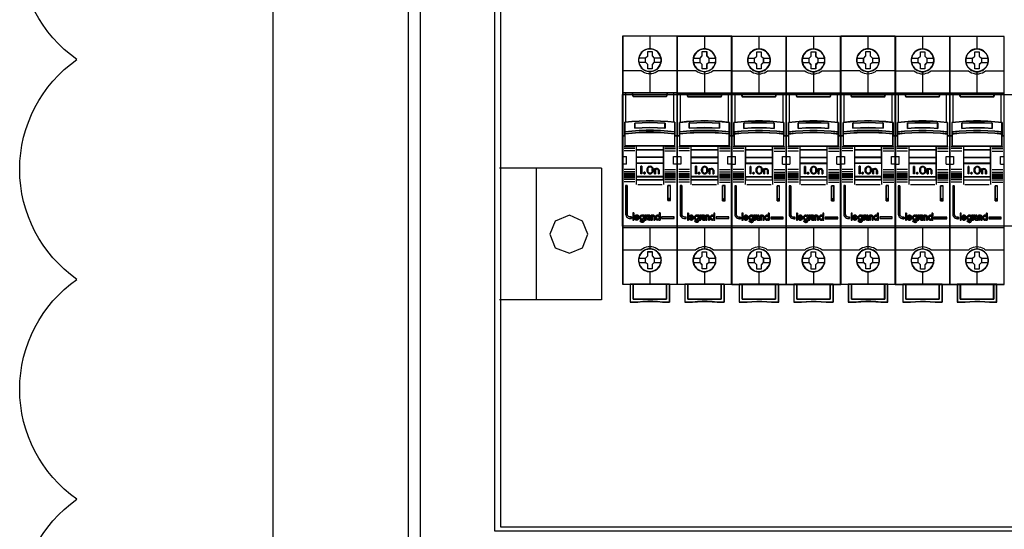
# Model space of a CAD drawing. Header units: millimetres. Extents: x 203 to 3426, y 719 to 2381.
# Tile 99 of 185: x 3330 to 3364, y 2219 to 2237. Entities that reach past the tile are written whole.
import ezdxf

# ---------------------------------------------------------------- set-up
doc = ezdxf.new("R2010")
doc.units = ezdxf.units.MM
for name, color, linetype in [('45', 7, 'Continuous'), ('_IE_REW01', 30, 'Continuous'), ('E_Legrand_obudowy', 7, 'Continuous')]:
    doc.layers.add(name, color=color, linetype=linetype)

# ---------------------------------------------------------------- blocks, each defined once
blk = doc.blocks.new('XL3 160 wnękowa 6x24M')
at = {"layer": 'E_Legrand_obudowy'}
for points in [[(-335.06, -573.88), (-335.06, -1088.34), (-329.81, -1107.9), (-319.67, -1122.19), (-309.16, -1133.85), (-291.14, -1142.87), (-266.74, -1144), (274.62, -1144), (294.14, -1141.37), (309.53, -1133.85), (323.8, -1118.05), (331.31, -1097.37), (333.94, -1076.68), (333.94, -510.7)], [(-288.89, -62.43), (-288.89, -1083.08)], [(-284.76, -62.43), (-284.76, -1083.08)], [(-259.23, -72.21), (255.47, -72.21), (255.47, -1072.92), (-259.23, -1072.92), (-259.23, -72.21)], [(-257.16, -72.44), (255.69, -72.44), (255.69, -1071.56), (-257.16, -1071.56), (-257.16, -72.44)], [(-215.64, -923.88), (215.55, -923.88), (215.55, -968.82), (-215.64, -968.82), (-215.64, -923.88)], [(-222.85, -949.09), (-257.68, -949.09)], [(-245.15, -949.09), (-245.15, -994.03)], [(-222.85, -949.09), (-222.85, -994.03)], [(-227.48, -971.56), (-229.37, -967.1), (-233.83, -965.05), (-238.63, -967.1), (-240.52, -971.56), (-238.63, -976.2), (-233.83, -978.08), (-229.37, -976.2), (-227.48, -971.56)], [(-222.85, -994.03), (-257.68, -994.03)]]:
    blk.add_lwpolyline(points, dxfattribs=at)
blk = doc.blocks.new('S301 TX3')
at = {"layer": '45', "color": 7}
for points in [[(17.99, 40.87), (0, 40.87), (0, -40.87), (17.99, -40.87), (17.99, 40.87)], [(12.8, 32.97), (12.78, 33.42), (12.7, 33.88), (12.55, 34.31), (12.36, 34.73), (12.13, 35.12), (11.85, 35.47), (11.52, 35.79), (11.15, 36.07), (10.78, 36.31), (10.34, 36.5), (9.91, 36.62), (9.45, 36.71), (9, 36.73), (8.54, 36.71), (8.09, 36.62), (7.64, 36.5), (7.23, 36.31), (6.84, 36.07), (6.48, 35.79), (6.14, 35.47), (5.87, 35.12), (5.63, 34.73), (5.43, 34.31), (5.31, 33.88), (5.22, 33.42), (5.19, 32.97), (5.22, 32.53), (5.31, 32.09), (5.43, 31.65), (5.63, 31.24), (5.87, 30.84), (6.14, 30.48), (6.48, 30.16), (6.84, 29.88), (7.23, 29.65), (7.64, 29.47), (8.09, 29.33), (8.54, 29.24), (9, 29.22), (9.45, 29.24), (9.91, 29.33), (10.34, 29.47), (10.78, 29.65), (11.15, 29.88), (11.52, 30.16), (11.85, 30.48), (12.13, 30.84), (12.36, 31.24), (12.55, 31.65), (12.7, 32.09), (12.78, 32.53), (12.8, 32.97)], [(12.8, 32.97), (12.78, 33.42), (12.7, 33.88), (12.55, 34.31), (12.36, 34.73), (12.13, 35.12), (11.85, 35.47), (11.52, 35.79), (11.15, 36.07), (10.78, 36.31), (10.34, 36.5), (9.91, 36.62), (9.45, 36.71), (9, 36.73), (8.54, 36.71), (8.09, 36.62), (7.64, 36.5), (7.23, 36.31), (6.84, 36.07), (6.48, 35.79), (6.14, 35.47), (5.87, 35.12), (5.63, 34.73), (5.43, 34.31), (5.31, 33.88), (5.22, 33.42), (5.19, 32.97), (5.22, 32.53), (5.31, 32.09), (5.43, 31.65), (5.63, 31.24), (5.87, 30.84), (6.14, 30.48), (6.48, 30.16), (6.84, 29.88), (7.23, 29.65), (7.64, 29.47), (8.09, 29.33), (8.54, 29.24), (9, 29.22), (9.45, 29.24), (9.91, 29.33), (10.34, 29.47), (10.78, 29.65), (11.15, 29.88), (11.52, 30.16), (11.85, 30.48), (12.13, 30.84), (12.36, 31.24), (12.55, 31.65), (12.7, 32.09), (12.78, 32.53), (12.8, 32.97)], [(8.28, 35.83), (9.73, 35.83), (9.73, 34.4), (10.45, 33.7), (10.45, 32.27), (9.73, 31.55), (9.73, 30.13), (8.28, 30.13), (8.28, 31.55), (7.54, 32.27), (7.54, 33.7), (8.28, 34.4), (8.28, 35.83)], [(8.28, 35.83), (9.73, 35.83), (9.73, 35.83), (9.73, 34.4), (9.73, 34.4), (10.45, 33.7), (10.45, 33.7), (10.45, 32.27), (10.45, 32.27), (9.73, 31.55), (9.73, 31.55), (9.73, 30.13), (9.73, 30.13), (8.28, 30.13), (8.28, 30.13), (8.28, 31.55), (8.28, 31.55), (7.54, 32.27), (7.54, 32.27), (7.54, 33.7), (7.54, 33.7), (8.28, 34.4), (8.28, 34.4), (8.28, 35.83), (8.28, 35.83)], [(8.29, 35.81), (9.72, 35.81), (9.72, 34.39), (10.43, 33.69), (10.43, 32.27), (9.72, 31.56), (9.72, 30.15), (8.29, 30.15), (8.29, 31.56), (7.56, 32.27), (7.56, 33.69), (8.29, 34.39), (8.29, 35.81)], [(7.81, 12.97), (10.17, 12.97), (12.53, 12.88), (14.89, 12.72), (17.24, 12.49), (17.24, 9.35), (17.24, 8.68), (17.24, 8.05), (17.99, 8.05), (17.99, 22.17), (16.98, 22.17), (14.81, 22.17), (14.49, 20.99), (3.49, 20.99), (3.18, 22.17), (1, 22.17), (0, 22.17), (0, 8.05), (0.75, 8.05), (0.75, 8.68), (0.75, 9.35), (0.75, 12.49), (3.09, 12.72), (5.45, 12.88), (7.81, 12.97)], [(3.49, 20.95), (14.5, 20.95), (14.82, 22.17), (8.99, 22.17), (3.17, 22.17), (3.49, 20.95)], [(12.53, 9.75), (14.89, 9.59), (17.24, 9.35), (17.24, 12.51), (14.89, 12.74), (12.53, 12.91), (10.17, 13), (7.81, 13), (5.45, 12.91), (3.09, 12.74), (0.74, 12.51), (0.74, 9.35), (3.09, 9.59), (5.45, 9.75), (7.81, 9.83), (10.17, 9.83), (12.53, 9.75)], [(14.89, 9.62), (12.53, 9.78), (10.17, 9.87), (7.81, 9.87), (5.45, 9.78), (3.09, 9.62), (0.74, 9.37), (0.74, 8.68), (3.09, 8.93), (5.45, 9.09), (7.81, 9.18), (10.17, 9.18), (12.53, 9.09), (14.89, 8.93), (17.24, 8.68), (17.24, 9.37), (14.89, 9.62)], [(14, 12.22), (14, 10.55), (11.5, 10.69), (8.99, 10.73), (6.49, 10.69), (3.99, 10.55), (3.99, 12.22), (6.49, 12.36), (8.99, 12.41), (11.5, 12.36), (14, 12.22)], [(11.5, 10.69), (14, 10.55), (14, 12.22), (11.5, 12.36), (8.99, 12.41), (6.49, 12.36), (3.99, 12.22), (3.99, 10.55), (6.49, 10.69), (8.99, 10.73), (11.5, 10.69)], [(12.53, 9.12), (10.17, 9.2), (7.81, 9.2), (5.45, 9.12), (3.09, 8.96), (0.74, 8.71), (0.74, 8.08), (0.74, 4.69), (4.5, 4.69), (13.49, 4.69), (17.24, 4.69), (17.24, 8.08), (17.24, 8.71), (14.89, 8.96), (12.53, 9.12)], [(4.49, 3.43), (13.5, 3.43), (13.5, 4.72), (4.49, 4.72), (4.49, 3.43)], [(13.5, 3.47), (4.49, 3.47), (4.49, 0.96), (13.5, 0.96), (13.5, 3.47)], [(13.5, 1), (4.49, 1), (4.49, -1), (13.5, -1), (13.5, 1)], [(4.49, -5.43), (13.5, -5.43), (13.5, -0.96), (4.49, -0.96), (4.49, -5.43)], [(6.35, -1.98), (6.35, -4.48), (6.05, -4.48), (6.05, -1.98), (6.35, -1.98)], [(10.05, -2.72), (10.09, -2.97), (10.09, -3.48), (10.05, -3.74), (9.94, -3.98), (9.79, -4.19), (9.58, -4.34), (9.33, -4.44), (9.07, -4.48), (8.8, -4.44), (8.56, -4.34), (8.35, -4.19), (8.19, -3.98), (8.09, -3.74), (8.05, -3.48), (8.05, -2.97), (8.09, -2.72), (8.19, -2.48), (8.35, -2.27), (8.56, -2.12), (8.8, -2.02), (9.07, -1.98), (9.33, -2.02), (9.58, -2.12), (9.79, -2.27), (9.94, -2.48), (10.05, -2.72)], [(9.83, -3.49), (9.83, -2.97), (9.79, -2.75), (9.69, -2.54), (9.52, -2.37), (9.3, -2.26), (9.07, -2.22), (8.83, -2.26), (8.62, -2.37), (8.44, -2.54), (8.34, -2.75), (8.3, -2.97), (8.3, -3.49), (8.34, -3.71), (8.44, -3.92), (8.62, -4.09), (8.83, -4.2), (9.07, -4.23), (9.3, -4.2), (9.52, -4.09), (9.69, -3.92), (9.79, -3.71), (9.83, -3.49)], [(11.01, -2.77), (11.26, -2.72), (11.5, -2.74), (11.74, -2.84), (11.92, -3.01), (12.04, -3.23), (12.08, -3.48), (12.08, -4.48), (11.82, -4.48), (11.82, -3.48), (11.78, -3.28), (11.68, -3.11), (11.51, -3), (11.31, -2.96), (11.11, -3), (10.96, -3.11), (10.84, -3.28), (10.8, -3.48), (10.8, -4.48), (10.55, -4.48), (10.55, -2.72), (10.8, -2.72), (10.8, -2.91), (11.01, -2.77)], [(13.5, -5.39), (4.49, -5.39), (4.49, -6.42), (13.5, -6.42), (13.5, -5.39)], [(7.43, -4.08), (7.47, -4.21), (7.43, -4.34), (7.34, -4.44), (7.2, -4.48), (7.06, -4.44), (6.97, -4.34), (6.93, -4.21), (6.97, -4.08), (7.06, -3.98), (7.2, -3.95), (7.34, -3.98), (7.43, -4.08)], [(2.93, -19.22), (2.93, -18.73), (2.52, -18.73), (2.25, -18.69), (2.01, -18.59), (1.8, -18.44), (1.64, -18.23), (1.53, -17.99), (1.5, -17.73), (1.5, -8.35), (1, -8.35), (1, -17.73), (1.03, -18.06), (1.14, -18.38), (1.32, -18.66), (1.57, -18.89), (1.86, -19.07), (2.18, -19.18), (2.52, -19.22), (2.93, -19.22)], [(14.95, -8.35), (14.95, -13.31), (15.79, -13.31), (15.79, -8.35), (14.95, -8.35)], [(15.61, -12.76), (15.64, -12.89), (15.61, -13.03), (15.51, -13.12), (15.37, -13.16), (15.24, -13.12), (15.15, -13.03), (15.11, -12.89), (15.15, -12.76), (15.24, -12.66), (15.37, -12.63), (15.51, -12.66), (15.61, -12.76)], [(3.71, -19.69), (3.71, -17.4), (3.41, -17.4), (3.41, -19.69), (3.71, -19.69)], [(16.99, -18.69), (12.86, -18.69), (12.86, -19.22), (16.99, -19.22), (16.99, -18.69)], [(12.79, -32.99), (12.77, -32.54), (12.7, -32.08), (12.54, -31.65), (12.36, -31.24), (12.13, -30.84), (11.85, -30.49), (11.52, -30.17), (11.15, -29.89), (10.77, -29.65), (10.34, -29.46), (9.91, -29.34), (9.45, -29.25), (8.99, -29.23), (8.54, -29.25), (8.09, -29.34), (7.64, -29.46), (7.22, -29.65), (6.83, -29.89), (6.47, -30.17), (6.14, -30.49), (5.87, -30.84), (5.62, -31.24), (5.43, -31.65), (5.3, -32.08), (5.21, -32.54), (5.19, -32.99), (5.21, -33.44), (5.3, -33.87), (5.43, -34.31), (5.62, -34.72), (5.87, -35.12), (6.14, -35.48), (6.47, -35.8), (6.83, -36.08), (7.22, -36.31), (7.64, -36.49), (8.09, -36.63), (8.54, -36.72), (8.99, -36.74), (9.45, -36.72), (9.91, -36.63), (10.34, -36.49), (10.77, -36.31), (11.15, -36.08), (11.52, -35.8), (11.85, -35.48), (12.13, -35.12), (12.36, -34.72), (12.54, -34.31), (12.7, -33.87), (12.77, -33.44), (12.79, -32.99)], [(12.79, -32.99), (12.77, -32.54), (12.7, -32.08), (12.54, -31.65), (12.36, -31.24), (12.13, -30.84), (11.85, -30.49), (11.52, -30.17), (11.15, -29.89), (10.77, -29.65), (10.34, -29.46), (9.91, -29.34), (9.45, -29.25), (8.99, -29.23), (8.54, -29.25), (8.09, -29.34), (7.64, -29.46), (7.22, -29.65), (6.83, -29.89), (6.47, -30.17), (6.14, -30.49), (5.87, -30.84), (5.62, -31.24), (5.43, -31.65), (5.3, -32.08), (5.21, -32.54), (5.19, -32.99), (5.21, -33.44), (5.3, -33.87), (5.43, -34.31), (5.62, -34.72), (5.87, -35.12), (6.14, -35.48), (6.47, -35.8), (6.83, -36.08), (7.22, -36.31), (7.64, -36.49), (8.09, -36.63), (8.54, -36.72), (8.99, -36.74), (9.45, -36.72), (9.91, -36.63), (10.34, -36.49), (10.77, -36.31), (11.15, -36.08), (11.52, -35.8), (11.85, -35.48), (12.13, -35.12), (12.36, -34.72), (12.54, -34.31), (12.7, -33.87), (12.77, -33.44), (12.79, -32.99)], [(12.77, -32.99), (12.75, -32.54), (12.68, -32.09), (12.52, -31.66), (12.35, -31.24), (12.11, -30.85), (11.83, -30.5), (11.5, -30.19), (11.14, -29.91), (10.76, -29.67), (10.33, -29.48), (9.9, -29.35), (9.45, -29.27), (8.99, -29.24), (8.54, -29.27), (8.09, -29.35), (7.64, -29.48), (7.23, -29.67), (6.84, -29.91), (6.48, -30.19), (6.15, -30.5), (5.88, -30.85), (5.64, -31.24), (5.44, -31.66), (5.32, -32.09), (5.23, -32.54), (5.2, -32.99), (5.23, -33.44), (5.32, -33.87), (5.44, -34.3), (5.64, -34.71), (5.88, -35.11), (6.15, -35.46), (6.48, -35.79), (6.84, -36.06), (7.23, -36.29), (7.64, -36.48), (8.09, -36.61), (8.54, -36.7), (8.99, -36.72), (9.45, -36.7), (9.9, -36.61), (10.33, -36.48), (10.76, -36.29), (11.14, -36.06), (11.5, -35.79), (11.83, -35.46), (12.11, -35.11), (12.35, -34.71), (12.52, -34.3), (12.68, -33.87), (12.75, -33.44), (12.77, -32.99)], [(8.28, -30.13), (9.72, -30.13), (9.72, -31.56), (10.45, -32.27), (10.45, -33.69), (9.72, -34.41), (9.72, -35.83), (8.28, -35.83), (8.28, -34.41), (7.54, -33.69), (7.54, -32.27), (8.28, -31.56), (8.28, -30.13)], [(8.28, -30.13), (9.72, -30.13), (9.72, -30.13), (9.72, -31.56), (9.72, -31.56), (10.45, -32.27), (10.45, -32.27), (10.45, -33.69), (10.45, -33.69), (9.72, -34.41), (9.72, -34.41), (9.72, -35.83), (9.72, -35.83), (8.28, -35.83), (8.28, -35.83), (8.28, -34.41), (8.28, -34.41), (7.54, -33.69), (7.54, -33.69), (7.54, -32.27), (7.54, -32.27), (8.28, -31.56), (8.28, -31.56), (8.28, -30.13), (8.28, -30.13)], [(8.29, -30.15), (9.71, -30.15), (9.71, -31.57), (10.43, -32.27), (10.43, -33.69), (9.71, -34.4), (9.71, -35.81), (8.29, -35.81), (8.29, -34.4), (7.55, -33.69), (7.55, -32.27), (8.29, -31.57), (8.29, -30.15)], [(14.5, -40.84), (14.5, -45.79), (3.49, -45.79), (3.49, -40.84), (2.49, -40.84), (2.49, -46.79), (5.04, -46.79), (6.66, -46.61), (8.29, -46.52), (9.92, -46.52), (11.55, -46.61), (13.18, -46.79), (15.49, -46.79), (15.49, -40.84), (14.5, -40.84)], [(8.99, -40.84), (3.49, -40.84), (3.49, -45.79), (14.5, -45.79), (14.5, -40.84), (8.99, -40.84)], [(14.5, -45.79), (14.5, -40.84), (8.99, -40.84), (3.49, -40.84), (3.49, -45.79), (14.5, -45.79)]]:
    blk.add_lwpolyline(points, close=True, dxfattribs=at)
at = {"layer": '45', "color": 139}
for points in [[(17.99, 40.87), (0, 40.87), (0, -40.87), (17.99, -40.87), (17.99, 40.87)], [(12.78, 32.97), (12.76, 33.42), (12.69, 33.87), (12.53, 34.3), (12.35, 34.72), (12.11, 35.11), (11.84, 35.46), (11.5, 35.77), (11.14, 36.05), (10.77, 36.29), (10.34, 36.48), (9.9, 36.61), (9.45, 36.69), (9, 36.72), (8.54, 36.69), (8.1, 36.61), (7.65, 36.48), (7.24, 36.29), (6.85, 36.05), (6.49, 35.77), (6.15, 35.46), (5.89, 35.11), (5.64, 34.72), (5.44, 34.3), (5.33, 33.87), (5.24, 33.42), (5.2, 32.97), (5.24, 32.53), (5.33, 32.09), (5.44, 31.66), (5.64, 31.25), (5.89, 30.85), (6.15, 30.5), (6.49, 30.18), (6.85, 29.9), (7.24, 29.67), (7.65, 29.48), (8.1, 29.35), (8.54, 29.26), (9, 29.24), (9.45, 29.26), (9.9, 29.35), (10.34, 29.48), (10.77, 29.67), (11.14, 29.9), (11.5, 30.18), (11.84, 30.5), (12.11, 30.85), (12.35, 31.25), (12.53, 31.66), (12.69, 32.09), (12.76, 32.53), (12.78, 32.97)], [(12.71, 32.97), (12.63, 33.69), (12.43, 34.38), (12.08, 35.01), (11.62, 35.57), (11.06, 36.02), (10.42, 36.36), (9.72, 36.57), (8.99, 36.64), (8.27, 36.57), (7.57, 36.36), (6.93, 36.02), (6.37, 35.57), (5.9, 35.01), (5.56, 34.38), (5.35, 33.69), (5.27, 32.97), (5.35, 32.26), (5.56, 31.57), (5.9, 30.94), (6.37, 30.38), (6.93, 29.93), (7.57, 29.59), (8.27, 29.38), (8.99, 29.31), (9.72, 29.38), (10.42, 29.59), (11.06, 29.93), (11.62, 30.38), (12.08, 30.94), (12.43, 31.57), (12.63, 32.26), (12.71, 32.97)], [(12.7, 32.98), (12.63, 33.69), (12.43, 34.38), (12.08, 35.02), (11.62, 35.57), (11.06, 36.02), (10.41, 36.36), (9.71, 36.57), (8.99, 36.64), (8.27, 36.57), (7.57, 36.36), (6.93, 36.02), (6.36, 35.57), (5.91, 35.02), (5.56, 34.38), (5.35, 33.69), (5.28, 32.98), (5.35, 32.26), (5.56, 31.57), (5.91, 30.95), (6.36, 30.38), (6.93, 29.93), (7.57, 29.6), (8.27, 29.38), (8.99, 29.31), (9.71, 29.38), (10.41, 29.6), (11.06, 29.93), (11.62, 30.38), (12.08, 30.95), (12.43, 31.57), (12.63, 32.26), (12.7, 32.98)], [(12.52, 9.1), (10.17, 9.18), (7.81, 9.18), (5.46, 9.1), (3.1, 8.94), (0.76, 8.7), (0.76, 8.07), (0.76, 4.7), (4.5, 4.7), (13.48, 4.7), (17.22, 4.7), (17.22, 8.07), (17.22, 8.7), (14.87, 8.94), (12.52, 9.1)], [(7.47, -4.21), (7.43, -4.08), (7.34, -3.98), (7.2, -3.95), (7.06, -3.98), (6.97, -4.08), (6.93, -4.21), (6.97, -4.34), (7.06, -4.44), (7.2, -4.48), (7.34, -4.44), (7.43, -4.34), (7.47, -4.21)], [(15.64, -12.89), (15.61, -12.76), (15.51, -12.66), (15.37, -12.63), (15.24, -12.66), (15.15, -12.76), (15.11, -12.89), (15.15, -13.03), (15.24, -13.12), (15.37, -13.16), (15.51, -13.12), (15.61, -13.03), (15.64, -12.89)], [(6.42, -19.4), (6.52, -19.39), (6.61, -19.36), (6.69, -19.32), (6.76, -19.26), (6.82, -19.18), (6.86, -19.11), (6.89, -19.01), (6.91, -18.91), (6.9, -18.82), (6.88, -18.72), (6.84, -18.64), (6.79, -18.54), (6.72, -18.48), (6.65, -18.43), (6.56, -18.39), (6.47, -18.37), (6.38, -18.37), (6.28, -18.39), (6.21, -18.43), (6.13, -18.48), (6.06, -18.54), (6.01, -18.64), (5.97, -18.72), (5.94, -18.82), (5.94, -18.91), (5.95, -19.01), (5.98, -19.11), (6.03, -19.18), (6.09, -19.26), (6.17, -19.32), (6.25, -19.36), (6.33, -19.39), (6.42, -19.4)], [(8.92, -19.12), (8.88, -18.98), (8.77, -18.87), (8.63, -18.83), (8.49, -18.87), (8.38, -18.98), (8.34, -19.12), (8.38, -19.26), (8.49, -19.36), (8.63, -19.4), (8.77, -19.36), (8.88, -19.26), (8.92, -19.12)], [(11.61, -19.4), (11.7, -19.39), (11.79, -19.36), (11.87, -19.32), (11.94, -19.26), (12, -19.18), (12.05, -19.11), (12.08, -19.01), (12.09, -18.91), (12.09, -18.82), (12.07, -18.72), (12.03, -18.64), (11.97, -18.54), (11.9, -18.48), (11.83, -18.43), (11.75, -18.39), (11.66, -18.37), (11.56, -18.37), (11.48, -18.39), (11.39, -18.43), (11.31, -18.48), (11.25, -18.54), (11.19, -18.64), (11.15, -18.72), (11.13, -18.82), (11.13, -18.91), (11.14, -19.01), (11.17, -19.11), (11.22, -19.18), (11.28, -19.26), (11.35, -19.32), (11.43, -19.36), (11.52, -19.39), (11.61, -19.4)], [(12.7, -32.98), (12.63, -32.26), (12.43, -31.57), (12.08, -30.94), (11.62, -30.38), (11.06, -29.93), (10.41, -29.59), (9.71, -29.38), (8.99, -29.31), (8.27, -29.38), (7.57, -29.59), (6.93, -29.93), (6.36, -30.38), (5.91, -30.94), (5.56, -31.57), (5.35, -32.26), (5.28, -32.98), (5.35, -33.69), (5.56, -34.38), (5.91, -35.01), (6.36, -35.57), (6.93, -36.02), (7.57, -36.36), (8.27, -36.57), (8.99, -36.65), (9.71, -36.57), (10.41, -36.36), (11.06, -36.02), (11.62, -35.57), (12.08, -35.01), (12.43, -34.38), (12.63, -33.69), (12.7, -32.98)]]:
    blk.add_lwpolyline(points, close=True, dxfattribs=at)
at = {"layer": '45', "color": 59}
for points in [[(17.97, 40.86), (0.02, 40.86), (0.02, -40.85), (17.97, -40.85), (17.97, 40.86)], [(7.81, 12.98), (10.17, 12.98), (12.52, 12.89), (14.87, 12.72), (17.22, 12.49), (17.22, 9.37), (17.22, 8.7), (17.22, 8.07), (17.97, 8.07), (17.97, 22.15), (16.97, 22.15), (14.8, 22.15), (14.48, 20.97), (3.51, 20.97), (3.19, 22.15), (1.02, 22.15), (0.02, 22.15), (0.02, 8.07), (0.76, 8.07), (0.76, 8.7), (0.76, 9.37), (0.76, 12.49), (3.1, 12.72), (5.46, 12.89), (7.81, 12.98)], [(3.49, 20.95), (14.5, 20.95), (14.82, 22.17), (8.99, 22.17), (3.17, 22.17), (3.49, 20.95)], [(12.53, 9.75), (14.89, 9.59), (17.24, 9.35), (17.24, 12.51), (14.89, 12.74), (12.53, 12.91), (10.17, 13), (7.81, 13), (5.45, 12.91), (3.09, 12.74), (0.74, 12.51), (0.74, 9.35), (3.09, 9.59), (5.45, 9.75), (7.81, 9.83), (10.17, 9.83), (12.53, 9.75)], [(14.89, 9.62), (12.53, 9.78), (10.17, 9.87), (7.81, 9.87), (5.45, 9.78), (3.09, 9.62), (0.74, 9.37), (0.74, 8.68), (3.09, 8.93), (5.45, 9.09), (7.81, 9.18), (10.17, 9.18), (12.53, 9.09), (14.89, 8.93), (17.24, 8.68), (17.24, 9.37), (14.89, 9.62)], [(14.87, 9.61), (12.52, 9.77), (10.17, 9.85), (7.81, 9.85), (5.46, 9.77), (3.1, 9.61), (0.76, 9.37), (0.76, 8.7), (3.1, 8.94), (5.46, 9.1), (7.81, 9.18), (10.17, 9.18), (12.52, 9.1), (14.87, 8.94), (17.22, 8.7), (17.22, 9.37), (14.87, 9.61)], [(14, 12.22), (14, 10.55), (11.5, 10.69), (8.99, 10.73), (6.49, 10.69), (3.99, 10.55), (3.99, 12.22), (6.49, 12.36), (8.99, 12.41), (11.5, 12.36), (14, 12.22)], [(11.5, 10.69), (14, 10.55), (14, 12.22), (11.5, 12.36), (8.99, 12.41), (6.49, 12.36), (3.99, 12.22), (3.99, 10.55), (6.49, 10.69), (8.99, 10.73), (11.5, 10.69)], [(11.49, 10.7), (13.98, 10.57), (13.98, 12.21), (11.49, 12.35), (8.99, 12.39), (6.5, 12.35), (4, 12.21), (4, 10.57), (6.5, 10.7), (8.99, 10.75), (11.49, 10.7)], [(12.53, 9.12), (10.17, 9.2), (7.81, 9.2), (5.45, 9.12), (3.09, 8.96), (0.74, 8.71), (0.74, 8.08), (0.74, 4.69), (4.5, 4.69), (13.49, 4.69), (17.24, 4.69), (17.24, 8.08), (17.24, 8.71), (14.89, 8.96), (12.53, 9.12)], [(4.49, 3.43), (13.5, 3.43), (13.5, 4.72), (4.49, 4.72), (4.49, 3.43)], [(13.5, 3.47), (4.49, 3.47), (4.49, 0.96), (13.5, 0.96), (13.5, 3.47)], [(4.5, 3.45), (13.48, 3.45), (13.48, 4.71), (4.5, 4.71), (4.5, 3.45)], [(13.48, 3.45), (4.5, 3.45), (4.5, 0.98), (13.48, 0.98), (13.48, 3.45)], [(13.5, 1), (4.49, 1), (4.49, -1), (13.5, -1), (13.5, 1)], [(13.48, 0.98), (4.5, 0.98), (4.5, -0.98), (13.48, -0.98), (13.48, 0.98)], [(4.49, -5.43), (13.5, -5.43), (13.5, -0.96), (4.49, -0.96), (4.49, -5.43)], [(6.35, -1.98), (6.35, -4.48), (6.05, -4.48), (6.05, -1.98), (6.35, -1.98)], [(10.05, -2.72), (10.09, -2.97), (10.09, -3.48), (10.05, -3.74), (9.94, -3.98), (9.79, -4.19), (9.58, -4.34), (9.33, -4.44), (9.07, -4.48), (8.8, -4.44), (8.56, -4.34), (8.35, -4.19), (8.19, -3.98), (8.09, -3.74), (8.05, -3.48), (8.05, -2.97), (8.09, -2.72), (8.19, -2.48), (8.35, -2.27), (8.56, -2.12), (8.8, -2.02), (9.07, -1.98), (9.33, -2.02), (9.58, -2.12), (9.79, -2.27), (9.94, -2.48), (10.05, -2.72)], [(9.83, -3.49), (9.83, -2.97), (9.79, -2.75), (9.69, -2.54), (9.52, -2.37), (9.3, -2.26), (9.07, -2.22), (8.83, -2.26), (8.62, -2.37), (8.44, -2.54), (8.34, -2.75), (8.3, -2.97), (8.3, -3.49), (8.34, -3.71), (8.44, -3.92), (8.62, -4.09), (8.83, -4.2), (9.07, -4.23), (9.3, -4.2), (9.52, -4.09), (9.69, -3.92), (9.79, -3.71), (9.83, -3.49)], [(9.81, -3.48), (9.81, -2.98), (9.78, -2.76), (9.68, -2.55), (9.5, -2.38), (9.3, -2.28), (9.07, -2.24), (8.84, -2.28), (8.63, -2.38), (8.46, -2.55), (8.36, -2.76), (8.32, -2.98), (8.32, -3.48), (8.36, -3.7), (8.46, -3.91), (8.63, -4.07), (8.84, -4.18), (9.07, -4.21), (9.3, -4.18), (9.5, -4.07), (9.68, -3.91), (9.78, -3.7), (9.81, -3.48)], [(11.01, -2.77), (11.26, -2.72), (11.5, -2.74), (11.74, -2.84), (11.92, -3.01), (12.04, -3.23), (12.08, -3.48), (12.08, -4.48), (11.82, -4.48), (11.82, -3.48), (11.78, -3.28), (11.68, -3.11), (11.51, -3), (11.31, -2.96), (11.11, -3), (10.96, -3.11), (10.84, -3.28), (10.8, -3.48), (10.8, -4.48), (10.55, -4.48), (10.55, -2.72), (10.8, -2.72), (10.8, -2.91), (11.01, -2.77)], [(13.5, -5.39), (4.49, -5.39), (4.49, -6.42), (13.5, -6.42), (13.5, -5.39)], [(13.48, -5.41), (4.5, -5.41), (4.5, -6.4), (13.48, -6.4), (13.48, -5.41)], [(7.43, -4.08), (7.47, -4.21), (7.43, -4.34), (7.34, -4.44), (7.2, -4.48), (7.06, -4.44), (6.97, -4.34), (6.93, -4.21), (6.97, -4.08), (7.06, -3.98), (7.2, -3.95), (7.34, -3.98), (7.43, -4.08)], [(14.95, -8.35), (14.95, -13.31), (15.79, -13.31), (15.79, -8.35), (14.95, -8.35)], [(15.61, -12.76), (15.64, -12.89), (15.61, -13.03), (15.51, -13.12), (15.37, -13.16), (15.24, -13.12), (15.15, -13.03), (15.11, -12.89), (15.15, -12.76), (15.24, -12.66), (15.37, -12.63), (15.51, -12.66), (15.61, -12.76)], [(3.73, -19.71), (3.73, -17.38), (3.39, -17.38), (3.39, -19.71), (3.73, -19.71)], [(3.89, -18.95), (3.92, -19.1), (3.98, -19.26), (4.06, -19.38), (4.16, -19.5), (4.28, -19.6), (4.43, -19.67), (4.58, -19.7), (4.73, -19.71), (4.88, -19.68), (5.03, -19.63), (5.16, -19.54), (5.27, -19.44), (5.37, -19.3), (5.44, -19.16), (5.09, -19.16), (5.03, -19.23), (4.96, -19.3), (4.88, -19.35), (4.81, -19.38), (4.72, -19.4), (4.63, -19.38), (4.55, -19.37), (4.46, -19.34), (4.38, -19.28), (4.32, -19.22), (4.27, -19.14), (4.24, -19.05), (4.21, -18.97), (5.48, -18.97), (5.48, -18.81), (5.45, -18.64), (5.38, -18.5), (5.3, -18.37), (5.2, -18.26), (5.06, -18.16), (4.92, -18.11), (4.77, -18.07), (4.62, -18.07), (4.46, -18.09), (4.32, -18.15), (4.19, -18.25), (4.07, -18.35), (3.99, -18.49), (3.93, -18.64), (3.89, -18.79), (3.89, -18.95)], [(5.07, -18.59), (5.11, -18.68), (4.25, -18.68), (4.3, -18.59), (4.36, -18.51), (4.43, -18.46), (4.52, -18.41), (4.6, -18.39), (4.68, -18.37), (4.77, -18.39), (4.86, -18.41), (4.94, -18.46), (5.01, -18.51), (5.07, -18.59)], [(5.11, -18.68), (4.25, -18.68), (4.3, -18.59), (4.36, -18.51), (4.43, -18.46), (4.52, -18.41), (4.6, -18.39), (4.68, -18.37), (4.77, -18.39), (4.86, -18.41), (4.94, -18.46), (5.01, -18.51), (5.07, -18.59), (5.11, -18.68)], [(5.72, -18.5), (5.66, -18.65), (5.63, -18.8), (5.63, -18.96), (5.66, -19.11), (5.72, -19.25), (5.81, -19.39), (5.91, -19.5), (6.04, -19.59), (6.18, -19.65), (6.33, -19.69), (6.48, -19.7), (6.63, -19.67), (6.77, -19.62), (6.91, -19.53), (6.91, -19.85), (6.87, -19.99), (6.76, -20.08), (6.63, -20.12), (6.42, -20.12), (6.24, -20.08), (6.07, -19.99), (5.68, -19.99), (5.81, -20.17), (5.99, -20.31), (6.2, -20.41), (6.42, -20.43), (6.63, -20.43), (6.81, -20.41), (6.97, -20.32), (7.1, -20.2), (7.19, -20.03), (7.22, -19.85), (7.22, -18.07), (6.91, -18.07), (6.91, -18.23), (6.77, -18.14), (6.63, -18.09), (6.48, -18.07), (6.33, -18.08), (6.18, -18.11), (6.04, -18.17), (5.91, -18.26), (5.81, -18.37), (5.72, -18.5)], [(6.82, -19.18), (6.76, -19.26), (6.69, -19.32), (6.61, -19.36), (6.52, -19.39), (6.42, -19.4), (6.33, -19.39), (6.25, -19.36), (6.17, -19.32), (6.09, -19.26), (6.03, -19.18), (5.98, -19.11), (5.95, -19.01), (5.94, -18.91), (5.94, -18.82), (5.97, -18.72), (6.01, -18.64), (6.06, -18.54), (6.13, -18.48), (6.21, -18.43), (6.28, -18.39), (6.38, -18.37), (6.47, -18.37), (6.56, -18.39), (6.65, -18.43), (6.72, -18.48), (6.79, -18.54), (6.84, -18.64), (6.88, -18.72), (6.9, -18.82), (6.91, -18.91), (6.89, -19.01), (6.86, -19.11), (6.82, -19.18)], [(6.01, -18.64), (6.06, -18.54), (6.13, -18.48), (6.21, -18.43), (6.28, -18.39), (6.38, -18.37), (6.47, -18.37), (6.56, -18.39), (6.65, -18.43), (6.72, -18.48), (6.79, -18.54), (6.84, -18.64), (6.88, -18.72), (6.9, -18.82), (6.91, -18.91), (6.89, -19.01), (6.86, -19.11), (6.82, -19.18), (6.76, -19.26), (6.69, -19.32), (6.61, -19.36), (6.52, -19.39), (6.42, -19.4), (6.33, -19.39), (6.25, -19.36), (6.17, -19.32), (6.09, -19.26), (6.03, -19.18), (5.98, -19.11), (5.95, -19.01), (5.94, -18.91), (5.94, -18.82), (5.97, -18.72), (6.01, -18.64)], [(7.45, -18.07), (7.45, -19.71), (7.77, -19.71), (7.77, -18.89), (7.8, -18.72), (7.88, -18.56), (8, -18.44), (8.14, -18.35), (8.31, -18.3), (8.31, -18.07), (8.03, -18.11), (7.77, -18.24), (7.77, -18.07), (7.45, -18.07)], [(7.46, -18.09), (7.46, -19.69), (7.78, -19.69), (7.78, -18.89), (7.8, -18.73), (7.88, -18.57), (7.99, -18.45), (8.13, -18.37), (8.29, -18.32), (8.29, -18.09), (8.02, -18.12), (7.78, -18.26), (7.78, -18.09), (7.46, -18.09)], [(8.1, -18.86), (8.04, -19.03), (8.04, -19.22), (8.1, -19.38), (8.21, -19.54), (8.36, -19.64), (8.55, -19.7), (8.73, -19.7), (8.91, -19.64), (8.91, -19.71), (9.23, -19.71), (9.23, -18.53), (9.19, -18.35), (9.09, -18.2), (8.93, -18.11), (8.75, -18.07), (8.48, -18.07), (8.48, -18.3), (8.67, -18.3), (8.79, -18.33), (8.87, -18.42), (8.91, -18.53), (8.91, -18.6), (8.73, -18.54), (8.55, -18.54), (8.36, -18.6), (8.21, -18.71), (8.1, -18.86)], [(8.88, -18.98), (8.92, -19.12), (8.88, -19.26), (8.77, -19.36), (8.63, -19.4), (8.49, -19.36), (8.38, -19.26), (8.34, -19.12), (8.38, -18.98), (8.49, -18.87), (8.63, -18.83), (8.77, -18.87), (8.88, -18.98)], [(8.34, -19.12), (8.38, -18.98), (8.49, -18.87), (8.63, -18.83), (8.77, -18.87), (8.88, -18.98), (8.92, -19.12), (8.88, -19.26), (8.77, -19.36), (8.63, -19.4), (8.49, -19.36), (8.38, -19.26), (8.34, -19.12)], [(9.47, -18.07), (9.47, -19.71), (9.78, -19.71), (9.78, -18.66), (9.82, -18.52), (9.92, -18.42), (10.06, -18.38), (10.21, -18.42), (10.3, -18.52), (10.34, -18.66), (10.34, -19.71), (10.66, -19.71), (10.66, -18.66), (10.63, -18.49), (10.56, -18.32), (10.45, -18.2), (10.29, -18.12), (10.13, -18.07), (9.94, -18.08), (9.78, -18.13), (9.78, -18.07), (9.47, -18.07)], [(9.49, -18.09), (9.49, -19.69), (9.79, -19.69), (9.79, -18.66), (9.83, -18.52), (9.93, -18.43), (10.06, -18.39), (10.2, -18.43), (10.29, -18.52), (10.33, -18.66), (10.33, -19.69), (10.64, -19.69), (10.64, -18.66), (10.61, -18.5), (10.55, -18.34), (10.44, -18.22), (10.29, -18.14), (10.13, -18.09), (9.95, -18.1), (9.79, -18.15), (9.79, -18.09), (9.49, -18.09)], [(10.82, -18.81), (10.82, -18.98), (10.85, -19.13), (10.91, -19.26), (10.99, -19.4), (11.1, -19.51), (11.23, -19.6), (11.36, -19.67), (11.51, -19.7), (11.66, -19.71), (11.81, -19.68), (11.96, -19.63), (12.08, -19.54), (12.08, -19.71), (12.4, -19.71), (12.4, -17.38), (12.08, -17.38), (12.08, -18.24), (11.96, -18.16), (11.81, -18.11), (11.66, -18.08), (11.51, -18.09), (11.36, -18.12), (11.23, -18.18), (11.1, -18.27), (10.99, -18.38), (10.91, -18.51), (10.85, -18.66), (10.82, -18.81)], [(11.75, -18.39), (11.83, -18.43), (11.9, -18.48), (11.97, -18.54), (12.03, -18.64), (12.07, -18.72), (12.09, -18.82), (12.09, -18.91), (12.08, -19.01), (12.05, -19.11), (12, -19.18), (11.94, -19.26), (11.87, -19.32), (11.79, -19.36), (11.7, -19.39), (11.61, -19.4), (11.52, -19.39), (11.43, -19.36), (11.35, -19.32), (11.28, -19.26), (11.22, -19.18), (11.17, -19.11), (11.14, -19.01), (11.13, -18.91), (11.13, -18.82), (11.15, -18.72), (11.19, -18.64), (11.25, -18.54), (11.31, -18.48), (11.39, -18.43), (11.48, -18.39), (11.56, -18.37), (11.66, -18.37), (11.75, -18.39)], [(11.15, -18.72), (11.19, -18.64), (11.25, -18.54), (11.31, -18.48), (11.39, -18.43), (11.48, -18.39), (11.56, -18.37), (11.66, -18.37), (11.75, -18.39), (11.83, -18.43), (11.9, -18.48), (11.97, -18.54), (12.03, -18.64), (12.07, -18.72), (12.09, -18.82), (12.09, -18.91), (12.08, -19.01), (12.05, -19.11), (12, -19.18), (11.94, -19.26), (11.87, -19.32), (11.79, -19.36), (11.7, -19.39), (11.61, -19.4), (11.52, -19.39), (11.43, -19.36), (11.35, -19.32), (11.28, -19.26), (11.22, -19.18), (11.17, -19.11), (11.14, -19.01), (11.13, -18.91), (11.13, -18.82), (11.15, -18.72)], [(16.97, -18.71), (12.88, -18.71), (12.88, -19.2), (16.97, -19.2), (16.97, -18.71)], [(14.5, -40.84), (14.5, -45.79), (3.49, -45.79), (3.49, -40.84), (2.49, -40.84), (2.49, -46.79), (5.04, -46.79), (6.66, -46.61), (8.29, -46.52), (9.92, -46.52), (11.55, -46.61), (13.18, -46.79), (15.49, -46.79), (15.49, -40.84), (14.5, -40.84)], [(14.48, -40.85), (14.48, -45.78), (3.51, -45.78), (3.51, -40.85), (2.51, -40.85), (2.51, -46.77), (5.05, -46.77), (6.67, -46.59), (8.29, -46.5), (9.92, -46.5), (11.55, -46.59), (13.17, -46.77), (15.47, -46.77), (15.47, -40.85), (14.48, -40.85)], [(8.99, -40.84), (3.49, -40.84), (3.49, -45.79), (14.5, -45.79), (14.5, -40.84), (8.99, -40.84)], [(14.5, -45.79), (14.5, -40.84), (8.99, -40.84), (3.49, -40.84), (3.49, -45.79), (14.5, -45.79)], [(8.99, -40.85), (3.5, -40.85), (3.5, -45.78), (14.48, -45.78), (14.48, -40.85), (8.99, -40.85)]]:
    blk.add_lwpolyline(points, close=True, dxfattribs=at)
at = {"layer": '45', "color": 139}
for points in [[(8.97, 40.87), (8.97, 36.6)], [(0, 29.55), (6.18, 29.55)], [(6.15, 29.55), (6.65, 29.19), (7.2, 28.9), (7.77, 28.7), (8.38, 28.57), (8.99, 28.53), (9.6, 28.57), (10.21, 28.7), (10.79, 28.9), (11.32, 29.19), (11.84, 29.55)], [(8.97, 29.35), (8.97, 22.13)], [(11.8, 29.55), (17.99, 29.55)], [(0, 22.17), (17.99, 22.17)], [(3.17, 22.17), (3.53, 20.95)], [(3.49, 20.99), (14.5, 20.99)], [(14.82, 22.17), (14.46, 20.95)], [(17.24, 12.48), (14.89, 12.72), (12.53, 12.9), (10.17, 13), (7.81, 13), (5.45, 12.9), (3.09, 12.72), (0.74, 12.48)], [(0.74, 12.51), (0.74, 4.69)], [(17.24, 9.35), (14.89, 9.61), (12.53, 9.78), (10.17, 9.87), (7.81, 9.87), (5.45, 9.78), (3.09, 9.61), (0.74, 9.35)], [(14, 12.19), (11.5, 12.36), (8.99, 12.41), (6.49, 12.36), (3.99, 12.19)], [(3.99, 10.55), (3.99, 12.22)], [(14, 10.55), (11.5, 10.71), (8.99, 10.77), (6.49, 10.71), (3.99, 10.55)], [(13.96, 10.55), (13.96, 12.22)], [(17.2, 4.69), (17.2, 12.51)], [(0.78, 8.09), (0, 8.09)], [(17.24, 8.68), (14.89, 8.94), (12.53, 9.11), (10.17, 9.2), (7.81, 9.2), (5.45, 9.11), (3.09, 8.94), (0.74, 8.68)], [(17.99, 8.09), (17.2, 8.09)], [(4.03, 4.46), (0.5, 4.46)], [(4.03, 3.87), (0.5, 3.87)], [(17.24, 4.72), (0.74, 4.72)], [(4.49, 4.72), (4.49, -6.42)], [(4.49, 4.72), (13.5, 4.72)], [(4.49, 3.47), (13.5, 3.47)], [(13.46, 4.72), (13.46, -6.42)], [(13.96, 4.46), (17.49, 4.46)], [(13.96, 3.87), (17.49, 3.87)], [(0, 1.25), (1.23, 1.25)], [(4.03, 3.09), (0.5, 3.09)], [(1.19, 1.25), (1.19, -1.25)], [(4.49, 1), (13.5, 1)], [(13.96, 3.09), (17.49, 3.09)], [(16.75, -1.25), (16.75, 1.25)], [(16.75, 1.25), (17.99, 1.25)], [(0, -1.22), (1.23, -1.22)], [(4.03, -3.05), (0.5, -3.05)], [(4.49, -0.96), (13.5, -0.96)], [(6.35, -1.98), (6.05, -1.98)], [(6.05, -1.98), (6.05, -4.48)], [(6.31, -1.98), (6.31, -4.48)], [(10.09, -3), (10.05, -2.74), (9.94, -2.49), (9.79, -2.27), (9.58, -2.12), (9.33, -2.02), (9.07, -1.98), (8.8, -2.02), (8.56, -2.12), (8.35, -2.27), (8.19, -2.49), (8.09, -2.74), (8.05, -3)], [(8.05, -3.5), (8.05, -2.96)], [(9.83, -3), (9.79, -2.77), (9.69, -2.55), (9.52, -2.37), (9.3, -2.26), (9.07, -2.22), (8.83, -2.26), (8.62, -2.37), (8.44, -2.55), (8.34, -2.77), (8.3, -3)], [(8.3, -3.5), (8.3, -2.96)], [(9.79, -3.5), (9.79, -2.96)], [(10.05, -3.5), (10.05, -2.96)], [(10.55, -2.72), (10.83, -2.72)], [(10.55, -2.72), (10.55, -4.48)], [(10.79, -2.72), (10.79, -2.94)], [(12.08, -3.5), (12.04, -3.25), (11.92, -3.02), (11.73, -2.84), (11.5, -2.74), (11.26, -2.72), (11.01, -2.77), (10.79, -2.91)], [(11.83, -3.5), (11.79, -3.29), (11.68, -3.12), (11.52, -3), (11.31, -2.96), (11.11, -3), (10.95, -3.12), (10.83, -3.29), (10.79, -3.5)], [(13.96, -3.05), (17.49, -3.05)], [(16.75, -1.22), (17.99, -1.22)], [(4.03, -3.84), (0.5, -3.84)], [(4.03, -4.43), (0.5, -4.43)], [(4.03, -4.83), (0.5, -4.83)], [(4.03, -5.12), (0.5, -5.12)], [(4.03, -5.41), (0.5, -5.41)], [(4.03, -5.81), (0.5, -5.81)], [(4.03, -6.4), (0.5, -6.4)], [(4.49, -5.39), (13.5, -5.39)], [(4.49, -6.38), (13.5, -6.38)], [(4.49, -6.38), (4.49, -8)], [(6.35, -4.44), (6.05, -4.44)], [(8.05, -3.46), (8.09, -3.72), (8.19, -3.97), (8.35, -4.18), (8.56, -4.34), (8.8, -4.44), (9.07, -4.48), (9.33, -4.44), (9.58, -4.34), (9.79, -4.18), (9.94, -3.97), (10.05, -3.72), (10.09, -3.46)], [(8.3, -3.46), (8.34, -3.69), (8.44, -3.91), (8.62, -4.09), (8.83, -4.19), (9.07, -4.23), (9.3, -4.19), (9.52, -4.09), (9.69, -3.91), (9.79, -3.69), (9.83, -3.46)], [(10.55, -4.44), (10.83, -4.44)], [(10.79, -3.46), (10.79, -4.48)], [(11.79, -3.46), (11.79, -4.48)], [(11.79, -4.44), (12.08, -4.44)], [(12.04, -3.46), (12.04, -4.48)], [(13.46, -6.38), (13.46, -8)], [(13.96, -3.84), (17.49, -3.84)], [(13.96, -4.43), (17.49, -4.43)], [(13.96, -4.83), (17.49, -4.83)], [(13.96, -5.12), (17.49, -5.12)], [(13.96, -5.41), (17.49, -5.41)], [(13.96, -5.81), (17.49, -5.81)], [(13.96, -6.4), (17.49, -6.4)], [(4.03, -7.18), (0.5, -7.18)], [(1, -8.35), (1, -17.73)], [(1, -8.35), (1.53, -8.35)], [(1.49, -8.35), (1.49, -17.73)], [(4.98, -7.96), (13, -7.96)], [(13.96, -7.18), (17.49, -7.18)], [(14.95, -13.31), (14.95, -8.35)], [(14.95, -8.35), (15.79, -8.35)], [(15.75, -13.31), (15.75, -8.35)], [(14.95, -13.27), (15.79, -13.27)], [(1, -17.7), (1.03, -18.04), (1.14, -18.36), (1.32, -18.65), (1.57, -18.89), (1.87, -19.07), (2.18, -19.18), (2.53, -19.22)], [(1.49, -17.7), (1.52, -17.97), (1.63, -18.22), (1.8, -18.43), (2.01, -18.58), (2.25, -18.69), (2.53, -18.73)], [(2.49, -18.69), (2.93, -18.69)], [(2.49, -19.18), (2.93, -19.18)], [(2.89, -18.69), (2.89, -19.22)], [(2.89, -18.69), (2.89, -19.22)], [(3.39, -17.38), (3.39, -19.71)], [(3.39, -17.38), (3.73, -17.38)], [(3.69, -17.38), (3.69, -19.71)], [(5.48, -18.97), (5.48, -18.81), (5.45, -18.64), (5.38, -18.5), (5.3, -18.37), (5.2, -18.26), (5.06, -18.16), (4.92, -18.11), (4.77, -18.07), (4.62, -18.07), (4.46, -18.09), (4.32, -18.15), (4.19, -18.25), (4.07, -18.35), (3.99, -18.49), (3.93, -18.64), (3.89, -18.79), (3.89, -18.95), (3.92, -19.1), (3.98, -19.26), (4.06, -19.38), (4.16, -19.5), (4.28, -19.6), (4.43, -19.67), (4.58, -19.7), (4.73, -19.71), (4.88, -19.68), (5.03, -19.63), (5.16, -19.54), (5.27, -19.44), (5.37, -19.3), (5.44, -19.16)], [(4.2, -18.95), (5.48, -18.95)], [(4.2, -18.95), (4.23, -19.04), (4.26, -19.13), (4.32, -19.21), (4.38, -19.29), (4.46, -19.34), (4.55, -19.37), (4.63, -19.39), (4.73, -19.4), (4.81, -19.39), (4.89, -19.36), (4.97, -19.3), (5.04, -19.23), (5.1, -19.15)], [(5.11, -18.68), (5.07, -18.59), (5.01, -18.51), (4.94, -18.46), (4.86, -18.41), (4.77, -18.39), (4.68, -18.37), (4.6, -18.39), (4.52, -18.41), (4.43, -18.46), (4.36, -18.51), (4.3, -18.59), (4.25, -18.68)], [(4.25, -18.64), (5.11, -18.64)], [(5.06, -19.14), (5.44, -19.14)], [(6.91, -18.23), (6.77, -18.15), (6.63, -18.09), (6.48, -18.07), (6.33, -18.08), (6.19, -18.11), (6.04, -18.17), (5.91, -18.26), (5.81, -18.37), (5.72, -18.5), (5.66, -18.66), (5.63, -18.81), (5.63, -18.97), (5.66, -19.12), (5.72, -19.26), (5.81, -19.4), (5.91, -19.51), (6.04, -19.6), (6.19, -19.67), (6.33, -19.7), (6.48, -19.71), (6.63, -19.68), (6.77, -19.63), (6.91, -19.54)], [(6.87, -18.07), (6.87, -18.26)], [(6.87, -18.07), (7.22, -18.07)], [(7.18, -18.07), (7.18, -19.86)], [(7.45, -18.07), (7.45, -19.71)], [(7.45, -18.07), (7.8, -18.07)], [(7.45, -19.71), (7.8, -19.71), (7.8, -18.87)], [(8.31, -18.07), (8.02, -18.11), (7.76, -18.28)], [(7.76, -18.07), (7.76, -18.28)], [(8.31, -18.3), (8.14, -18.35), (7.99, -18.44), (7.87, -18.57), (7.79, -18.74), (7.76, -18.91)], [(8.92, -18.59), (8.74, -18.53), (8.55, -18.53), (8.36, -18.59), (8.21, -18.7), (8.1, -18.85), (8.04, -19.02), (8.04, -19.21), (8.1, -19.38), (8.21, -19.54), (8.36, -19.64), (8.55, -19.7), (8.74, -19.7), (8.92, -19.64)], [(8.27, -18.07), (8.27, -18.34)], [(8.47, -18.07), (8.47, -18.34)], [(8.76, -18.07), (8.47, -18.07)], [(8.47, -18.3), (8.69, -18.3)], [(8.92, -18.56), (8.88, -18.43), (8.78, -18.33), (8.65, -18.3)], [(9.23, -18.56), (9.19, -18.37), (9.08, -18.21), (8.92, -18.11), (8.72, -18.07)], [(8.88, -18.52), (8.88, -18.63)], [(9.19, -18.52), (9.19, -19.71)], [(9.47, -18.07), (9.47, -19.71)], [(9.47, -18.07), (9.81, -18.07)], [(10.66, -18.68), (10.63, -18.51), (10.56, -18.34), (10.45, -18.21), (10.29, -18.12), (10.12, -18.07), (9.94, -18.08), (9.77, -18.14)], [(9.77, -18.07), (9.77, -18.17)], [(10.35, -18.68), (10.31, -18.52), (10.21, -18.42), (10.06, -18.37), (9.92, -18.42), (9.81, -18.52), (9.77, -18.68)], [(9.77, -18.64), (9.77, -19.71)], [(10.31, -18.64), (10.31, -19.71)], [(10.62, -18.64), (10.62, -19.71)], [(12.09, -18.23), (11.96, -18.15), (11.82, -18.09), (11.66, -18.07), (11.51, -18.08), (11.36, -18.11), (11.23, -18.17), (11.1, -18.26), (11, -18.37), (10.91, -18.5), (10.85, -18.66), (10.82, -18.81), (10.82, -18.97), (10.85, -19.12), (10.91, -19.26), (11, -19.4), (11.1, -19.51), (11.23, -19.6), (11.36, -19.67), (11.51, -19.7), (11.66, -19.71), (11.82, -19.68), (11.96, -19.63), (12.09, -19.54)], [(12.05, -17.38), (12.05, -18.26)], [(12.05, -17.38), (12.4, -17.38)], [(12.36, -17.38), (12.36, -19.71)], [(12.86, -18.69), (16.99, -18.69)], [(12.86, -18.69), (12.86, -19.22)], [(12.86, -19.18), (16.99, -19.18)], [(16.95, -19.22), (16.95, -18.69)], [(0, -22.13), (17.99, -22.13)], [(3.39, -19.67), (3.73, -19.67)], [(5.68, -19.96), (5.81, -20.15), (6, -20.3), (6.21, -20.4), (6.44, -20.43)], [(5.68, -19.96), (6.1, -19.96)], [(6.06, -19.96), (6.24, -20.08), (6.44, -20.13)], [(6.4, -20.09), (6.64, -20.09)], [(6.64, -20.4), (6.4, -20.4)], [(6.6, -20.43), (6.79, -20.4), (6.96, -20.32), (7.1, -20.19), (7.19, -20.01), (7.22, -19.82)], [(6.6, -20.13), (6.75, -20.08), (6.87, -19.98), (6.91, -19.82)], [(6.87, -19.51), (6.87, -19.86)], [(8.88, -19.61), (8.88, -19.71)], [(8.88, -19.67), (9.23, -19.67)], [(8.97, -22.13), (8.97, -29.36)], [(9.47, -19.67), (9.81, -19.67)], [(10.31, -19.67), (10.66, -19.67)], [(12.05, -19.51), (12.05, -19.71)], [(12.05, -19.67), (12.4, -19.67)], [(11.84, -29.55), (11.32, -29.2), (10.79, -28.91), (10.21, -28.7), (9.6, -28.57), (8.99, -28.53), (8.38, -28.57), (7.77, -28.7), (7.2, -28.91), (6.65, -29.2), (6.15, -29.55)], [(0, -29.51), (6.18, -29.51)], [(11.8, -29.51), (17.99, -29.51)], [(8.97, -36.6), (8.97, -40.87)], [(2.49, -40.84), (2.49, -46.79)], [(3.49, -40.84), (3.49, -45.79)], [(14.46, -45.79), (14.46, -40.84)], [(15.45, -40.84), (15.45, -46.79)], [(5.07, -46.75), (2.49, -46.75)], [(3.49, -45.76), (14.5, -45.76)], [(13.19, -46.79), (11.56, -46.59), (9.92, -46.49), (8.29, -46.49), (6.65, -46.59), (5.03, -46.79)], [(15.49, -46.75), (13.15, -46.75)]]:
    blk.add_lwpolyline(points, dxfattribs=at)
at = {"layer": '45', "color": 7}
for points in [[(5.26, 33.71), (7.58, 33.71)], [(10.41, 33.71), (12.73, 33.71)], [(5.26, 32.29), (7.58, 32.29)], [(10.41, 32.29), (12.73, 32.29)], [(5.26, -32.25), (7.57, -32.25)], [(10.41, -32.25), (12.72, -32.25)], [(5.26, -33.67), (7.57, -33.67)], [(10.41, -33.67), (12.72, -33.67)]]:
    blk.add_lwpolyline(points, dxfattribs=at)
at = {"layer": '45', "color": 140}
for points in [[(7.81, 12.97), (10.17, 12.97), (12.53, 12.88), (14.89, 12.72), (17.24, 12.49), (17.24, 9.35), (17.24, 8.68), (17.24, 8.05), (17.99, 8.05), (17.99, 22.17), (16.98, 22.17), (14.81, 22.17), (14.49, 20.99), (3.49, 20.99), (3.18, 22.17), (1, 22.17), (0, 22.17), (0, 8.05), (0.75, 8.05), (0.75, 8.68), (0.75, 9.35), (0.75, 12.49), (3.09, 12.72), (5.45, 12.88), (7.81, 12.97)], [(3.51, 20.97), (14.48, 20.97), (14.8, 22.15), (8.99, 22.15), (3.19, 22.15), (3.51, 20.97)], [(14.48, -45.78), (14.48, -40.85), (8.99, -40.85), (3.5, -40.85), (3.5, -45.78), (14.48, -45.78)]]:
    blk.add_lwpolyline(points, close=True, dxfattribs=at)
for points in [[(1, 22.17), (1, 12.5)], [(16.95, 12.5), (16.95, 22.17)]]:
    blk.add_lwpolyline(points, dxfattribs=at)
at = {"layer": '45', "color": 1}
for points in [[(2.93, -19.22), (2.93, -18.73), (2.52, -18.73), (2.25, -18.69), (2.01, -18.59), (1.8, -18.44), (1.64, -18.23), (1.53, -17.99), (1.5, -17.73), (1.5, -8.35), (1, -8.35), (1, -17.73), (1.03, -18.06), (1.14, -18.38), (1.32, -18.66), (1.57, -18.89), (1.86, -19.07), (2.18, -19.18), (2.52, -19.22), (2.93, -19.22)], [(2.91, -19.2), (2.91, -18.71), (2.51, -18.71), (2.25, -18.67), (2.01, -18.57), (1.81, -18.42), (1.65, -18.22), (1.54, -17.98), (1.51, -17.72), (1.51, -8.37), (1.02, -8.37), (1.02, -17.72), (1.05, -18.05), (1.16, -18.37), (1.33, -18.65), (1.58, -18.88), (1.86, -19.05), (2.17, -19.16), (2.51, -19.2), (2.91, -19.2)], [(16.99, -18.69), (12.86, -18.69), (12.86, -19.22), (16.99, -19.22), (16.99, -18.69)]]:
    blk.add_lwpolyline(points, close=True, dxfattribs=at)
blk = doc.blocks.new('G$C3556625F')
at = {"xscale": 0.103478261, "yscale": 0.103478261, "zscale": 0.103478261}
for p in [(-90.2015, 24.7675), (-88.3385, 24.7647), (-86.4773, 24.7619), (-84.6181, 24.7619), (-82.7547, 24.7647), (-80.8935, 24.7619), (-79.0343, 24.7619)]:
    blk.add_blockref('S301 TX3', p, dxfattribs=at)
at = {"layer": 'E_Legrand_obudowy', "color": 67, "true_color": 0x727430, "xscale": 0.1, "yscale": 0.1, "zscale": 0.1}
blk.add_blockref('XL3 160 wnękowa 6x24M', (-68.6374, 119.4025), dxfattribs=at)

msp = doc.modelspace()

# ---------------------------------------------------------------- linework, layer by layer
at = {"layer": '_IE_REW01'}
msp.add_lwpolyline([(3332.192, 2197.846, -0.5206), (3332.192, 2205.346, -0.5206), (3332.192, 2212.846, -0.5206), (3332.192, 2220.346, -0.5206), (3332.192, 2227.846, -0.5206), (3332.192, 2235.346, -0.5206), (3332.192, 2242.846, -0.5206), (3332.192, 2250.346, -0.5206), (3332.192, 2257.846, -0.5206)], format="xyb", dxfattribs=at)

# ---------------------------------------------------------------- block references
msp.add_blockref('G$C3556625F', (3441.022, 2207.143))

doc.saveas('drawing.dxf')
